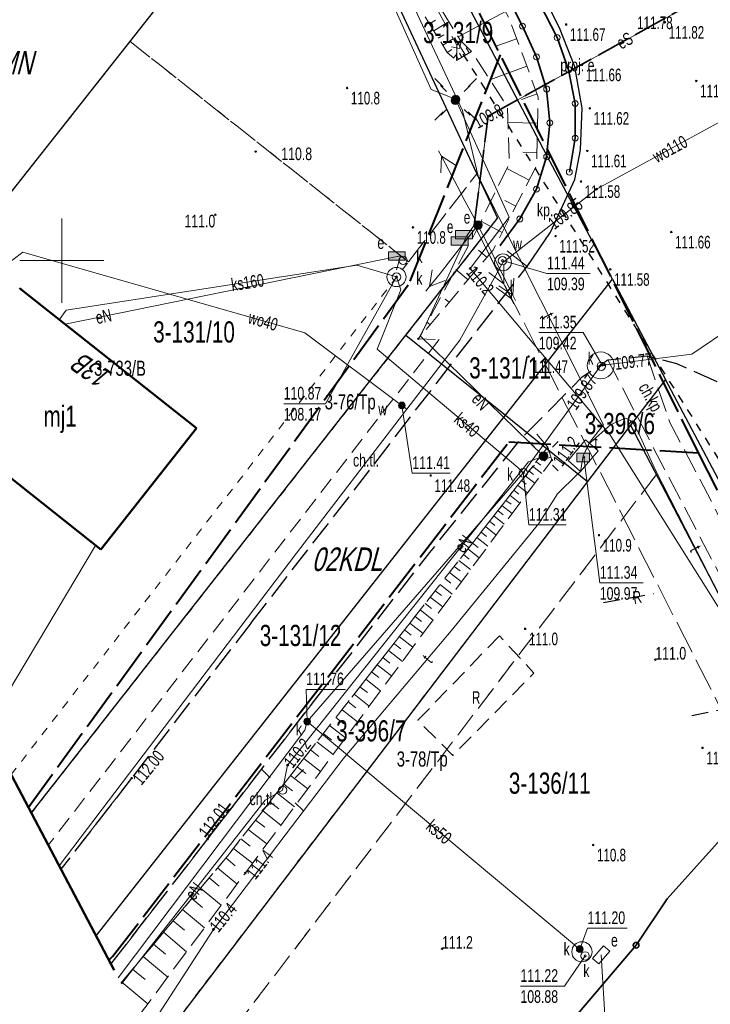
# Model space of a CAD drawing. Header units: metres. Extents: x 7531673 to 7533164, y 5721297 to 5724010.
# Tile 4 of 58: x 7532997 to 7533039, y 5721406 to 5721464. Entities that reach past the tile are written whole.
import ezdxf
from ezdxf.enums import TextEntityAlignment as Align

# ---------------------------------------------------------------- set-up
doc = ezdxf.new("R2010")
doc.units = ezdxf.units.M
for name, pattern in [('11', [3, 2.5, -0.5]), ('2_1', [0]), ('2_BUBZ02', [1.75, 1.25, -0.5]), ('2_BUBZ02G', [1.75, 1.25, -0.5]), ('2_KTCR02', [1.5, 1, -0.5]), ('2_KTJZ01', [2, 1.5, -0.5]), ('3_EGBB01', [0]), ('4_1', [0]), ('4_SUBP02_05', [0]), ('4_SUBP02_07', [0]), ('4_SUBP02_08', [0]), ('4_SUOP_P_01', [2.5, 2, -0.5]), ('4_SUOP_P_03', [2.5, 2, -0.5]), ('4_SUPE_01', [0]), ('4_SUPE_P_01', [2.5, 2, -0.5]), ('4_SUPK_01', [0]), ('4_SUPT_01', [0]), ('4_SUPW_01', [0]), ('GDE', [0]), ('GUK', [2, 1.5, -0.5]), ('GUZ', [1, 0.5, -0.5]), ('L_0_04', [1.5, 1, -0.5]), ('L_0_05', [1.75, 1.25, -0.5]), ('L_0_06', [2, 1.5, -0.5]), ('L_0_09', [2.5, 2, -0.5]), ('L_0_7E', [1, 0.5, -0.5])]:
    doc.linetypes.add(name, pattern=pattern)
doc.layers.get('0').update_dxf_attribs({"color": 252})
for name, color, linetype, lineweight in [('bariera', 252, 'L_0_A0', 35), ('BUBZ_L_1', 252, '2_BUBZ02', 18), ('chodnik', 252, 'L_0_06', 18), ('Dzialki', 80, 'GDE', 30), ('EADTD_T_0', 252, 'Continuous', 25), ('EGBB_E_T_0', 252, 'Continuous', 25), ('EGBB_L_0', 252, '3_EGBB01', 50), ('jezdnia', 252, 'L_0_06', 18), ('k', 252, 'Continuous', 18), ('kierunek_eN', 1, 'Continuous', 18), ('Kontury', 252, 'GUK', 18), ('kraweznik', 252, 'Continuous', 25), ('KTCR_E_T_1', 252, 'Continuous', 15), ('KTCR_L_1', 252, '2_KTCR02', 18), ('KTJZ_L_0', 252, '2_KTJZ01', 18), ('KTOK_L_4', 252, 'Continuous', 35), ('MPZP', 130, '11', 40), ('Numery_dzialek', 80, 'Continuous', 30), ('Numery_uzytkow', 252, 'Continuous', 9), ('ogrodzenie', 7, 'L_0_15', 35), ('opis', 7, 'Continuous', 18), ('przepust', 252, 'L_0_7E', 35), ('RTPW_T_0', 252, 'Continuous', 15), ('RTPW_T_1', 252, 'Continuous', 15), ('skarpa_nieumocniona', 252, 'L_0_05', 18), ('skarpa_umocniona', 252, 'Continuous', 18), ('SUBK_L_0', 24, '4_SUBP02_05', 18), ('SUBT_L_0', 30, '4_SUBP02_07', 18), ('SUBW_L_0', 150, '4_SUBP02_08', 18), ('SUPE_E_T_2', 240, 'Continuous', 15), ('SUPE_E_T_3', 240, 'Continuous', 15), ('SUPE_L_2', 240, '4_SUPE_01', 18), ('SUPE_L_3', 240, '4_SUPE_01', 18), ('SUPK_E_T_4', 24, 'Continuous', 15), ('SUPK_L_4', 24, '4_SUPK_01', 18), ('SUPO_E_T_2', 7, 'Continuous', 15), ('SUPO_L_2', 1, '4_SUOP_P_03', 35), ('SUPP_L_2', 240, '4_SUPE_P_01', 18), ('SUPT_E_T_0', 30, 'Continuous', 15), ('SUPT_L_0', 30, '4_SUPT_01', 18), ('SUPW_E_T_0', 150, 'Continuous', 15), ('SUPW_L_0', 150, '4_SUPW_01', 18), ('SUSM_T_0', 252, 'Continuous', 18), ('SUTE_T_0', 240, 'Continuous', 18), ('SUTK_T_0', 252, 'Continuous', 18), ('SUTT_T_0', 30, 'Continuous', 18), ('SUTW_T_0', 150, 'Continuous', 18), ('SUUE_E_T_2', 252, 'Continuous', 15), ('SUUE_T_3', 7, 'Continuous', 18), ('SUUK_E_T_3', 7, 'Continuous', 15), ('SUUK_E_T_5', 7, 'Continuous', 15), ('SUUK_E_T_9', 34, 'Continuous', 15), ('SUUK_T_2', 34, 'Continuous', 18), ('SUUK_T_4', 7, 'Continuous', 18), ('SUUK_T_7', 7, 'Continuous', 18), ('SUUW_E_T_3', 7, 'Continuous', 15), ('SUUW_E_T_5', 7, 'Continuous', 15), ('SUUW_T_7', 7, 'Continuous', 18), ('tablica_reklamowa', 7, 'L_0_04', 25), ('Uzytki', 252, 'GUZ', 18), ('wysokosci_naturalne', 7, 'Continuous', 18), ('wysokosci_sztuczne', 7, 'Continuous', 18)]:
    doc.layers.add(name, color=color, linetype=linetype, lineweight=lineweight)
doc.layers.add('przewód elektroenergetyczny niskiego napięcia (linia) - symbol', color=252, linetype='Continuous')
doc.layers.add('zakres', color=7, linetype='L_0_09', lineweight=50, true_color=0xff05ff)
doc.styles.get("Standard").update_dxf_attribs({"font": 'arial.ttf'})
doc.linetypes.add('L_0_15', pattern='A,0.375,0.75,0.75,0.75,0.75,0.75,[1,113 e2 pomiar.shx,S=0.05,R=0,X=0,Y=0],0.75,0.75,0.75,0.75,0.375', length=7.5)
doc.linetypes.add('L_0_A0', pattern='A,0.25,0.5,0.5,0.5,[4,113 e2 pomiar.shx,S=0.05,R=0,X=0,Y=0],0.5,0.5,0.5,0.25', length=3.5)

# ---------------------------------------------------------------- blocks, each defined once
blk = doc.blocks.new('2_RTPW01')
at = {"linetype": 'Continuous'}
blk.add_circle((0, 0), 0.045, dxfattribs=at)
blk = doc.blocks.new('2_RTPW02')
at = {"linetype": 'Continuous'}
blk.add_circle((0, 0), 0.045, dxfattribs=at)
blk = doc.blocks.new('4_SUSM01')
at = {"linetype": 'Continuous'}
for p, q in [((-0.742, 0.742), (-1.237, 1.237)), ((0.742, 0.742), (1.237, 1.237)), ((-0.742, -0.742), (-1.237, -1.237)), ((0.742, -0.742), (1.237, -1.237))]:
    blk.add_line(p, q, dxfattribs=at)
blk.add_circle((0, 0), 0.245, dxfattribs=at)
blk = doc.blocks.new('4_SUPS01_03')
at = {"linetype": 'Continuous'}
blk.add_circle((0, 0), 0.0625, dxfattribs=at)
blk = doc.blocks.new('4_SUPS01_05')
at = {"linetype": 'Continuous'}
blk.add_circle((0, 0), 0.0625, dxfattribs=at)
blk = doc.blocks.new('4_SUPS01_07')
at = {"linetype": 'Continuous'}
blk.add_circle((0, 0), 0.0625, dxfattribs=at)
blk = doc.blocks.new('4_SUPS01_08')
at = {"linetype": 'Continuous'}
blk.add_circle((0, 0), 0.0625, dxfattribs=at)
blk = doc.blocks.new('4_SUUS18_01')
at = {"linetype": 'Continuous'}
for p, q in [((0.5, 0.25), (-0.5, 0.25)), ((-0.5, 0.25), (-0.5, -0.25)), ((0.5, -0.25), (0.5, 0.25)), ((-0.5, -0.25), (0.5, -0.25))]:
    blk.add_line(p, q, dxfattribs=at)
blk = doc.blocks.new('4_SUUS22_01')
at = {"linetype": 'Continuous'}
blk.add_circle((0, 0), 0.25, dxfattribs=at)
blk = doc.blocks.new('4_SUUS15_05')
at = {"linetype": 'Continuous'}
blk.add_circle((0, 0), 0.25, dxfattribs=at)
blk = doc.blocks.new('4_SUUS25')
at = {"linetype": 'Continuous'}
for radius in [0.2, 0.175, 0.15, 0.125, 0.1, 0.075, 0.05, 0.025, 0.00715]:
    blk.add_circle((0, 0), radius, dxfattribs=at)
blk = doc.blocks.new('L_0_A0_1')
at = {"color": 0, "linetype": 'Continuous', "lineweight": 13}
blk.add_circle((0, 0), 0.35, dxfattribs=at)
blk = doc.blocks.new('PE04')
at = {"color": 0, "linetype": 'Continuous', "lineweight": 13}
for p, q in [((0.65, 0), (0, 0)), ((0.65, 0), (1.65, 0)), ((1.65, 0), (2.65, 0)), ((2.65, 0), (3.65, 0)), ((3.65, 0), (4.65, 0)), ((4.65, 0), (3.784, 0.5)), ((4.65, 0), (3.784, -0.5)), ((4.65, 0), (5, 0))]:
    blk.add_line(p, q, dxfattribs=at)
blk = doc.blocks.new('PNN')
at = {"layer": 'przewód elektroenergetyczny niskiego napięcia (linia) - symbol', "color": 1, "linetype": 'Continuous', "lineweight": 18}
blk.add_blockref('PE04', (0, 0), dxfattribs=at)
blk = doc.blocks.new('L_0_7E_2')
at = {"color": 0, "linetype": 'Continuous', "lineweight": 13, "flags": 128}
for points in [[(0, 0), (-0.7, 0.7)], [(0, 0), (-0.7, -0.7)]]:
    blk.add_lwpolyline(points, dxfattribs=at)
blk = doc.blocks.new('SUSM01')
at = {"linetype": 'Continuous', "lineweight": 18, "true_color": 0xffffff}
blk.add_hatch(color=7, dxfattribs=at).paths.add_polyline_path([(0, -0.5, 1), (0, 0.5, 1)])
at = {"color": 0, "linetype": 'Continuous', "lineweight": 18, "flags": 128}
for points in [[(-1.06, 1.06), (-1.76, 1.76)], [(1.76, 1.76), (1.06, 1.06)], [(-1.74, -1.74), (-1.06, -1.06)], [(1.06, -1.06), (1.76, -1.76)]]:
    blk.add_lwpolyline(points, dxfattribs=at)
at = {"color": 0, "linetype": 'Continuous', "lineweight": 18}
blk.add_circle((0, 0), 0.5, dxfattribs=at)
blk = doc.blocks.new('SUUS18_01')
at = {"linetype": 'Continuous', "lineweight": 18, "true_color": 0xffffff}
blk.add_hatch(color=7, dxfattribs=at).paths.add_polyline_path([(1, 0.5), (1, -0.5), (-1, -0.5), (-1, 0.5)])
at = {"color": 0, "linetype": 'Continuous', "lineweight": 18, "flags": 128}
blk.add_lwpolyline([(1, 0.5), (1, -0.5), (-1, -0.5), (-1, 0.5)], close=True, dxfattribs=at)
blk = doc.blocks.new('SUSM04_01')
at = {"linetype": 'Continuous', "lineweight": 18, "true_color": 0xffffff}
blk.add_hatch(color=7, dxfattribs=at).paths.add_polyline_path([(0, -0.5, 1), (0, 0.5, 1)])
at = {"color": 0, "linetype": 'Continuous', "lineweight": 18}
blk.add_circle((0, 0), 0.5, dxfattribs=at)
blk = doc.blocks.new('SUUS22_01')
at = {"color": 0, "linetype": 'Continuous', "lineweight": 13}
blk.add_circle((0, 0), 0.5, dxfattribs=at)
blk = doc.blocks.new('SUUS22_1B')
at = {"linetype": 'Continuous', "lineweight": 18, "true_color": 0xffffff}
blk.add_hatch(color=7, dxfattribs=at).paths.add_polyline_path([(0.75, 0.5), (0.75, -0.5), (-0.75, -0.5), (-0.75, 0.5)])
at = {"color": 0, "linetype": 'Continuous', "lineweight": 18, "flags": 128}
blk.add_lwpolyline([(0.75, 0.5), (0.75, -0.5), (-0.75, -0.5), (-0.75, 0.5)], close=True, dxfattribs=at)
blk = doc.blocks.new('RTPW01')
at = {"linetype": 'Continuous', "lineweight": 13}
blk.add_hatch(color=0, dxfattribs=at).paths.add_polyline_path([(0, -0.09, 1), (0, 0.09, 1)])
at = {"color": 0, "linetype": 'Continuous', "lineweight": 13}
blk.add_circle((0, 0), 0.0906, dxfattribs=at)
blk = doc.blocks.new('RTPW02')
at = {"linetype": 'Continuous', "lineweight": 13}
blk.add_hatch(color=0, dxfattribs=at).paths.add_polyline_path([(0, -0.09, 1), (0, 0.09, 1)])
at = {"color": 0, "linetype": 'Continuous', "lineweight": 13}
blk.add_circle((0, 0), 0.0906, dxfattribs=at)

msp = doc.modelspace()

# ---------------------------------------------------------------- linework, layer by layer
at = {"layer": 'bariera', "color": 252, "lineweight": 35, "flags": 128}
for points in [[(7533011.96, 5721496.5), (7533012.98, 5721494.76), (7533016.3, 5721487.48), (7533020.55, 5721478.41), (7533024.72, 5721469.33), (7533027.42, 5721463.95), (7533028.26, 5721462.12), (7533028.86, 5721460.21), (7533029.05, 5721458.2), (7533028.86, 5721456.18), (7533028.25, 5721454.25), (7533027.26, 5721452.48), (7533026.1, 5721450.9)], [(7533030.21, 5721455.27), (7533030.56, 5721457.29), (7533030.56, 5721459.35), (7533030.17, 5721461.36), (7533029.48, 5721463.27), (7533026.69, 5721468.73), (7533024.11, 5721474.28), (7533020.68, 5721481.72), (7533017.28, 5721489.14), (7533013.87, 5721496.56)]]:
    msp.add_lwpolyline(points, dxfattribs=at)
at = {"layer": 'BUBZ_L_1', "linetype": '2_BUBZ02G'}
for p, q in [((7533009.85, 5721414.58), (7533028.92, 5721438.91)), ((7533028.92, 5721438.91), (7533029.17, 5721438.14)), ((7533003.515, 5721407.029), (7533009.85, 5721414.58))]:
    msp.add_line(p, q, dxfattribs=at)
at = {"layer": 'BUBZ_L_1', "linetype": '2_1'}
for p, q in [((7533028.881, 5721438.861), (7533028.908, 5721438.84)), ((7533028.453, 5721438.315), (7533028.77, 5721438.066)), ((7533028.667, 5721438.588), (7533028.839, 5721438.453)), ((7533029.115, 5721438.31), (7533028.795, 5721438.206)), ((7533029.008, 5721438.64), (7533028.864, 5721438.593)), ((7533028.024, 5721437.767), (7533028.573, 5721437.337)), ((7533028.239, 5721438.042), (7533028.512, 5721437.828)), ((7533027.586, 5721437.207), (7533028.149, 5721436.766)), ((7533027.806, 5721437.489), (7533028.084, 5721437.271)), ((7533027.135, 5721436.633), (7533027.713, 5721436.18)), ((7533027.362, 5721436.922), (7533027.647, 5721436.698)), ((7533026.673, 5721436.044), (7533027.267, 5721435.578)), ((7533026.906, 5721436.34), (7533027.199, 5721436.111)), ((7533026.199, 5721435.439), (7533026.808, 5721434.961)), ((7533026.438, 5721435.743), (7533026.738, 5721435.507)), ((7533025.712, 5721434.818), (7533026.337, 5721434.328)), ((7533025.957, 5721435.13), (7533026.266, 5721434.888)), ((7533025.213, 5721434.18), (7533025.854, 5721433.678)), ((7533025.464, 5721434.501), (7533025.781, 5721434.253)), ((7533024.958, 5721433.856), (7533025.283, 5721433.601)), ((7533024.439, 5721433.193), (7533024.773, 5721432.932)), ((7533024.7, 5721433.527), (7533025.359, 5721433.011)), ((7533023.906, 5721432.513), (7533024.248, 5721432.245)), ((7533024.174, 5721432.856), (7533024.85, 5721432.326)), ((7533023.36, 5721431.816), (7533023.711, 5721431.541)), ((7533023.635, 5721432.167), (7533024.328, 5721431.624)), ((7533023.081, 5721431.46), (7533023.792, 5721430.903)), ((7533022.512, 5721430.735), (7533023.242, 5721430.163)), ((7533022.798, 5721431.1), (7533023.159, 5721430.818)), ((7533022.223, 5721430.365), (7533022.592, 5721430.075)), ((7533021.632, 5721429.611), (7533022.011, 5721429.314)), ((7533021.929, 5721429.991), (7533022.678, 5721429.403)), ((7533021.33, 5721429.227), (7533022.099, 5721428.624)), ((7533020.716, 5721428.443), (7533021.505, 5721427.824)), ((7533021.025, 5721428.837), (7533021.414, 5721428.532)), ((7533020.403, 5721428.043), (7533020.802, 5721427.73)), ((7533019.764, 5721427.228), (7533020.174, 5721426.907)), ((7533020.085, 5721427.638), (7533020.895, 5721427.004)), ((7533019.438, 5721426.813), (7533020.269, 5721426.162)), ((7533018.774, 5721425.966), (7533019.627, 5721425.297)), ((7533019.108, 5721426.392), (7533019.529, 5721426.062)), ((7533018.436, 5721425.534), (7533018.868, 5721425.195)), ((7533018.093, 5721425.096), (7533018.968, 5721424.41)), ((7533017.393, 5721424.204), (7533018.291, 5721423.5)), ((7533017.745, 5721424.653), (7533018.188, 5721424.305)), ((7533017.037, 5721423.749), (7533017.492, 5721423.392)), ((7533016.676, 5721423.288), (7533017.597, 5721422.566)), ((7533016.31, 5721422.821), (7533016.776, 5721422.455)), ((7533015.563, 5721421.869), (7533016.043, 5721421.494)), ((7533015.939, 5721422.348), (7533016.885, 5721421.607)), ((7533015.183, 5721421.384), (7533016.154, 5721420.623)), ((7533014.798, 5721420.892), (7533015.289, 5721420.507)), ((7533014.407, 5721420.394), (7533015.403, 5721419.614)), ((7533014.012, 5721419.89), (7533014.516, 5721419.494)), ((7533013.611, 5721419.379), (7533014.633, 5721418.577)), ((7533012.794, 5721418.336), (7533013.843, 5721417.514)), ((7533013.205, 5721418.861), (7533013.723, 5721418.455)), ((7533012.378, 5721417.805), (7533012.909, 5721417.388)), ((7533011.956, 5721417.267), (7533013.032, 5721416.423)), ((7533011.528, 5721416.721), (7533012.074, 5721416.294)), ((7533011.095, 5721416.169), (7533012.2, 5721415.303)), ((7533010.657, 5721415.609), (7533011.216, 5721415.171)), ((7533010.212, 5721415.042), (7533011.346, 5721414.154)), ((7533009.756, 5721414.468), (7533010.318, 5721413.997)), ((7533009.271, 5721413.89), (7533010.428, 5721412.92)), ((7533008.772, 5721413.295), (7533009.367, 5721412.796)), ((7533008.258, 5721412.682), (7533009.483, 5721411.655)), ((7533007.729, 5721412.052), (7533008.36, 5721411.523)), ((7533007.184, 5721411.403), (7533008.483, 5721410.313)), ((7533006.624, 5721410.734), (7533007.292, 5721410.174)), ((7533006.047, 5721410.047), (7533007.422, 5721408.892)), ((7533005.452, 5721409.339), (7533006.161, 5721408.744)), ((7533004.841, 5721408.61), (7533006.299, 5721407.387)), ((7533004.211, 5721407.859), (7533004.962, 5721407.23)), ((7533003.563, 5721407.087), (7533005.108, 5721405.791))]:
    msp.add_line(p, q, dxfattribs=at)
at = {"layer": 'BUBZ_L_1', "linetype": '2_BUBZ02'}
for p, q in [((7533010.92, 5721413.58), (7533029.17, 5721438.14)), ((7533004.557, 5721405.053), (7533010.92, 5721413.58))]:
    msp.add_line(p, q, dxfattribs=at)
at = {"layer": 'chodnik', "color": 252, "lineweight": 18, "flags": 128}
for points in [[(7533027.69, 5721449.65), (7533026.1, 5721450.9), (7533027.26, 5721452.48), (7533028.25, 5721454.25), (7533028.86, 5721456.18), (7533029.05, 5721458.2), (7533028.86, 5721460.21), (7533028.26, 5721462.12), (7533027.42, 5721463.95), (7533024.72, 5721469.33), (7533020.55, 5721478.41), (7533016.3, 5721487.48), (7533012.98, 5721494.76), (7533011.96, 5721496.5)], [(7533048.55, 5721411.38), (7533049.37, 5721411.78), (7533034.8, 5721439.67), (7533032.51, 5721444.1)], [(7533034.84, 5721444.33), (7533036.18, 5721440.42), (7533050.77, 5721412.52), (7533054.3, 5721414.49), (7533054.78, 5721415.89)]]:
    msp.add_lwpolyline(points, dxfattribs=at)
at = {"layer": 'Dzialki'}
for p, q in [((7533028.87, 5721456.26), (7533016.84, 5721479.19)), ((7532986.003, 5721440.214), (7533014.72, 5721476.52)), ((7533014.72, 5721476.52), (7533025.94, 5721452.52)), ((7533032.77, 5721448.9), (7533028.87, 5721456.26)), ((7533020.48, 5721445.56), (7533025.94, 5721452.52)), ((7533026.41, 5721440.81), (7533032.77, 5721448.9)), ((7533032.77, 5721448.9), (7533035.93, 5721442.93)), ((7532998.179, 5721417.14), (7533020.48, 5721445.56)), ((7533020.48, 5721445.56), (7533026.41, 5721440.81)), ((7533035.93, 5721442.93), (7533033.86, 5721440.21)), ((7533054.81, 5721407.34), (7533035.93, 5721442.93)), ((7533002.037, 5721409.829), (7533026.41, 5721440.81)), ((7533026.41, 5721440.81), (7533031.3, 5721436.87)), ((7533033.86, 5721440.21), (7533031.3, 5721436.87)), ((7533033.86, 5721440.21), (7533052.5, 5721404.47)), ((7533031.3, 5721436.87), (7533005.569, 5721403.136))]:
    msp.add_line(p, q, dxfattribs=at)
at = {"layer": 'EGBB_L_0', "linetype": '3_EGBB01'}
for p, q in [((7533008.01, 5721440.03), (7532997.47, 5721448.36)), ((7532991.78, 5721441.17), (7533002.31, 5721432.81)), ((7533002.31, 5721432.81), (7533008.01, 5721440.03))]:
    msp.add_line(p, q, dxfattribs=at)
at = {"layer": 'jezdnia', "color": 251, "lineweight": 30}
msp.add_line((7533011.26, 5721428.45), (7533004.15, 5721419.22), dxfattribs=at)
at = {"layer": 'jezdnia', "color": 251, "lineweight": 30, "flags": 128}
for points in [[(7533011.26, 5721428.45), (7533018.22, 5721437.4), (7533023.76, 5721444.61), (7533027.69, 5721449.65)], [(7533015.12, 5721423.94), (7533021.9, 5721432.64), (7533027.39, 5721439.46), (7533030.98, 5721443.09), (7533032.51, 5721444.1), (7533034.84, 5721444.33), (7533036.59, 5721443.89), (7533039.25, 5721442.7), (7533041.92, 5721440.74)]]:
    msp.add_lwpolyline(points, dxfattribs=at)
at = {"layer": 'k', "linetype": 'Continuous', "lineweight": 18, "flags": 128}
for points in [[(7533000, 5721447.5), (7533000, 5721452.5)], [(7532997.5, 5721450), (7533002.5, 5721450)]]:
    msp.add_lwpolyline(points, dxfattribs=at)
at = {"layer": 'Kontury'}
for p, q in [((7533024.7, 5721455.17), (7533020.38, 5721464.43)), ((7532986.004, 5721440.213), (7533004.06, 5721463.04)), ((7533004.06, 5721463.04), (7533020.63, 5721449.93)), ((7533020.63, 5721449.93), (7533024.7, 5721455.17)), ((7533035.39, 5721437.28), (7533007.114, 5721400.209)), ((7533043.94, 5721420.88), (7533035.39, 5721437.28))]:
    msp.add_line(p, q, dxfattribs=at)
at = {"layer": 'kraweznik', "color": 251, "linetype": 'Continuous', "lineweight": 30, "flags": 128}
msp.add_lwpolyline([(7533027.69, 5721449.65), (7533029.09, 5721451.69), (7533030.53, 5721454.83), (7533030.87, 5721456.6), (7533030.98, 5721459.07), (7533030.54, 5721461.54), (7533029.62, 5721463.86), (7533026.81, 5721469.43), (7533023.67, 5721476.27), (7533018.44, 5721487.65), (7533014.24, 5721496.75)], dxfattribs=at)
at = {"layer": 'KTCR_L_1', "linetype": '2_KTCR02'}
for p, q in [((7533022.46, 5721445.31), (7532999.19, 5721415.224)), ((7533021.22, 5721445.36), (7533022.46, 5721445.31)), ((7533028.92, 5721438.91), (7533027.979, 5721440.045)), ((7533009.85, 5721414.58), (7533028.92, 5721438.91)), ((7533008.68, 5721415.6), (7533015.12, 5721423.94)), ((7533004.15, 5721419.22), (7532999.94, 5721413.803)), ((7533002.922, 5721408.151), (7533008.68, 5721415.6)), ((7533003.515, 5721407.029), (7533009.85, 5721414.58))]:
    msp.add_line(p, q, dxfattribs=at)
at = {"layer": 'KTJZ_L_0', "color": 251, "linetype": '2_KTJZ01', "lineweight": 30}
for p, q in [((7533008.68, 5721415.6), (7533015.12, 5721423.94)), ((7533004.15, 5721419.22), (7532999.94, 5721413.803)), ((7533002.922, 5721408.151), (7533008.68, 5721415.6))]:
    msp.add_line(p, q, dxfattribs=at)
at = {"layer": 'KTOK_L_4'}
for p, q in [((7533034.187, 5721409.277), (7533036.04, 5721412.04)), ((7533029.36, 5721403.61), (7533034.187, 5721409.277))]:
    msp.add_line(p, q, dxfattribs=at)
msp.add_circle((7533034.187, 5721409.277), 0.17, dxfattribs=at)
at = {"layer": 'MPZP'}
for points in [[(7532900.376, 5721602.483), (7532937.983, 5721583.215), (7532974.126, 5721566.727), (7532981.433, 5721546.859), (7532984.823, 5721540), (7532994.98, 5721519.53), (7533008.785, 5721496.951), (7533037.886, 5721438.575)], [(7533026.091, 5721462.235), (7533020.62, 5721448.549), (7532998.007, 5721417.466)], [(7533002.802, 5721408.38), (7533003.006, 5721408.6), (7533026.611, 5721439.22), (7533037.886, 5721438.575), (7533058.55, 5721397.779), (7533102.741, 5721317.23)]]:
    msp.add_lwpolyline(points, dxfattribs=at)
at = {"layer": 'ogrodzenie', "color": 252, "lineweight": 35, "flags": 128}
msp.add_lwpolyline([(7533036.04, 5721412.04), (7533043.79, 5721420.67), (7533048.55, 5721411.38)], dxfattribs=at)
at = {"layer": 'przepust', "color": 24, "lineweight": 30, "flags": 128}
msp.add_lwpolyline([(7533039.65, 5721437.34), (7533023.68, 5721462.62)], dxfattribs=at)
at = {"layer": 'skarpa_nieumocniona', "color": 252, "lineweight": 18, "flags": 128}
for points in [[(7533024.35, 5721468.68), (7533026.64, 5721464.38), (7533028.36, 5721459.72), (7533028.26, 5721455.64), (7533025.66, 5721450.61), (7533021.22, 5721445.36), (7533024.29, 5721451.03), (7533026.64, 5721455.77), (7533026.53, 5721459.12), (7533024.38, 5721462.45), (7533023.73, 5721463.09), (7533020.73, 5721467.97), (7533020.17, 5721468.95)], [(7533020.73, 5721467.97), (7533023.51, 5721462.81), (7533023.5, 5721461.9), (7533022.94, 5721462.38), (7533020.21, 5721466.82)]]:
    msp.add_lwpolyline(points, close=True, dxfattribs=at)
at = {"layer": 'skarpa_nieumocniona', "color": 252, "linetype": 'Continuous', "lineweight": 18, "flags": 128}
for points in [[(7533026.406, 5721464.818), (7533023.59, 5721463.318)], [(7533021.886, 5721464.094), (7533022.236, 5721464.31)], [(7533022.148, 5721463.668), (7533022.824, 5721464.084)], [(7533022.41, 5721463.242), (7533022.735, 5721463.443)], [(7533022.672, 5721462.817), (7533023.299, 5721463.202)], [(7533027.074, 5721463.204), (7533025.79, 5721462.73)], [(7533022.933, 5721462.391), (7533023.221, 5721462.568)], [(7533023.31, 5721462.063), (7533023.504, 5721462.289)], [(7533027.68, 5721461.563), (7533025.478, 5721460.75)], [(7533028.286, 5721459.921), (7533027.368, 5721459.582)], [(7533028.322, 5721458.185), (7533026.559, 5721458.228)], [(7533028.279, 5721456.435), (7533027.448, 5721456.455)], [(7533027.822, 5721454.792), (7533026.495, 5721455.478)], [(7533027.018, 5721453.237), (7533026.368, 5721453.573)], [(7533026.214, 5721451.683), (7533024.94, 5721452.341)], [(7533025.31, 5721450.196), (7533024.805, 5721450.623)], [(7533024.18, 5721448.86), (7533023.449, 5721449.477)], [(7533023.05, 5721447.523), (7533022.824, 5721447.714)], [(7533021.92, 5721446.187), (7533021.747, 5721446.333)]]:
    msp.add_lwpolyline(points, dxfattribs=at)
at = {"layer": 'skarpa_umocniona', "color": 252, "linetype": 'Continuous', "lineweight": 18, "flags": 128}
msp.add_lwpolyline([(7533023.5, 5721461.9), (7533024.38, 5721462.45), (7533023.73, 5721463.09), (7533023.51, 5721462.81)], close=True, dxfattribs=at)
for points in [[(7533024.03, 5721462.231), (7533023.598, 5721462.922)], [(7533023.818, 5721462.099), (7533023.663, 5721462.347)], [(7533024.242, 5721462.364), (7533024.062, 5721462.653)], [(7533023.606, 5721461.966), (7533023.503, 5721462.132)]]:
    msp.add_lwpolyline(points, dxfattribs=at)
at = {"layer": 'SUBK_L_0', "linetype": '4_SUBP02_05'}
for centre, radius in [((7533019.92, 5721449.03), 0.57), ((7533032.08, 5721443.77), 0.8), ((7533030.96, 5721408.89), 0.6)]:
    msp.add_circle(centre, radius, dxfattribs=at)
at = {"layer": 'SUBT_L_0', "linetype": '4_SUBP02_07'}
for p, q in [((7533031.18, 5721439.35), (7533030.14, 5721438.12)), ((7533031.92, 5721438.69), (7533031.18, 5721439.35)), ((7533030.87, 5721437.45), (7533031.92, 5721438.69)), ((7533030.14, 5721438.12), (7533030.87, 5721437.45))]:
    msp.add_line(p, q, dxfattribs=at)
at = {"layer": 'SUBW_L_0', "linetype": '4_SUBP02_08'}
msp.add_circle((7533026.26, 5721449.9), 0.5, dxfattribs=at)
at = {"layer": 'SUPE_L_2', "linetype": '4_SUPE_01'}
for p, q in [((7533048.16, 5721471.19), (7533025.38, 5721458.6)), ((7533025.38, 5721458.6), (7533024.81, 5721454.09)), ((7533024.81, 5721454.09), (7533024.55, 5721452.11)), ((7533024.663, 5721451.887), (7533026.915, 5721447.423)), ((7533026.303, 5721449.746), (7533026.307, 5721448.628)), ((7533025.41, 5721449.296), (7533026.307, 5721448.628)), ((7533026.753, 5721448.853), (7533026.757, 5721447.735)), ((7533025.86, 5721448.403), (7533026.757, 5721447.735))]:
    msp.add_line(p, q, dxfattribs=at)
at = {"layer": 'SUPE_L_3', "linetype": '4_SUPE_01'}
for p, q in [((7533006.14, 5721495.52), (7533021.99, 5721460.19)), ((7533021.99, 5721460.19), (7533023.44, 5721459.6)), ((7533023.44, 5721459.6), (7533026.63, 5721452.58)), ((7533026.63, 5721452.58), (7533024.31, 5721449.53)), ((7533024.1, 5721451.47), (7533024.55, 5721452.11)), ((7533021.35, 5721445.51), (7533024.1, 5721451.47)), ((7533000.19, 5721446.22), (7533020.16, 5721450.28)), ((7533020.16, 5721450.28), (7533019.91, 5721449.46)), ((7533024.31, 5721449.53), (7533032.63, 5721439.65)), ((7533028.67, 5721438.37), (7533021.35, 5721445.51)), ((7533032.63, 5721439.65), (7533044.11, 5721421.37)), ((7533027.78, 5721438.03), (7533028.67, 5721438.37)), ((7533013.44, 5721419.99), (7533027.78, 5721438.03)), ((7533002, 5721433.05), (7532995.508, 5721422.201)), ((7533013.14, 5721418.5), (7533013.44, 5721419.99)), ((7533012.11, 5721417.91), (7533013.14, 5721418.5)), ((7533003.541, 5721406.978), (7533012.11, 5721417.91)), ((7533032.59, 5721400.65), (7533032.1, 5721408.71))]:
    msp.add_line(p, q, dxfattribs=at)
at = {"layer": 'SUPK_L_4', "linetype": '4_SUPK_01'}
for p, q in [((7533052.02, 5721454.27), (7533037.5, 5721444.44)), ((7533000.26, 5721447.05), (7533017.56, 5721449.73)), ((7533017.56, 5721449.73), (7533019.92, 5721449.03)), ((7533019.92, 5721449.03), (7533020.17, 5721448.26)), ((7533020.17, 5721448.26), (7533018.77, 5721444.74)), ((7532999.84, 5721446.48), (7533000.26, 5721447.05)), ((7533018.77, 5721444.74), (7533027.15, 5721437.7)), ((7533037.5, 5721444.44), (7533032.08, 5721443.77)), ((7533032.08, 5721443.77), (7533027.468, 5721437.38)), ((7533027.15, 5721437.7), (7533027.468, 5721437.38)), ((7533027.468, 5721437.38), (7533014.6, 5721422.58)), ((7533014.6, 5721422.58), (7533014.47, 5721422.07)), ((7533030.52, 5721409.31), (7533014.6, 5721422.58)), ((7533014.47, 5721422.07), (7533003.353, 5721407.335)), ((7533030.96, 5721408.89), (7533030.52, 5721409.31))]:
    msp.add_line(p, q, dxfattribs=at)
at = {"layer": 'SUPK_L_4', "linetype": '4_1'}
for p, q in [((7533052.02, 5721454.27), (7533037.5, 5721444.44)), ((7533000.26, 5721447.05), (7533017.56, 5721449.73)), ((7533017.56, 5721449.73), (7533019.92, 5721449.03)), ((7533019.92, 5721449.03), (7533020.17, 5721448.26)), ((7533020.17, 5721448.26), (7533018.77, 5721444.74)), ((7532999.84, 5721446.48), (7533000.26, 5721447.05)), ((7533018.77, 5721444.74), (7533027.15, 5721437.7)), ((7533037.5, 5721444.44), (7533032.08, 5721443.77)), ((7533032.08, 5721443.77), (7533027.468, 5721437.38)), ((7533027.15, 5721437.7), (7533027.468, 5721437.38)), ((7533027.468, 5721437.38), (7533014.6, 5721422.58)), ((7533014.6, 5721422.58), (7533014.47, 5721422.07)), ((7533030.52, 5721409.31), (7533014.6, 5721422.58)), ((7533014.47, 5721422.07), (7533003.353, 5721407.335)), ((7533030.96, 5721408.89), (7533030.52, 5721409.31))]:
    msp.add_line(p, q, dxfattribs=at)
at = {"layer": 'SUPO_L_2', "linetype": '4_SUOP_P_03'}
for p, q in [((7533025.38, 5721458.6), (7533048.16, 5721471.19)), ((7533024.55, 5721452.11), (7533025.38, 5721458.6))]:
    msp.add_line(p, q, dxfattribs=at)
at = {"layer": 'SUPO_L_2', "linetype": '4_SUOP_P_01'}
for p, q in [((7533025.38, 5721458.6), (7533048.16, 5721471.19)), ((7533024.55, 5721452.11), (7533025.38, 5721458.6))]:
    msp.add_line(p, q, dxfattribs=at)
at = {"layer": 'SUPP_L_2', "linetype": '4_SUPE_P_01'}
msp.add_line((7533045.47, 5721411.12), (7533024.55, 5721452.11), dxfattribs=at)
msp.add_line((7533045.47, 5721411.12), (7533024.55, 5721452.11), dxfattribs=at)
at = {"layer": 'SUPT_L_0', "linetype": '4_SUPT_01'}
for p, q in [((7533020.47, 5721466.15), (7533023.84, 5721458.93)), ((7533023.84, 5721458.93), (7533024.78, 5721455.03)), ((7533024.78, 5721455.03), (7533030.96, 5721442.8)), ((7533030.96, 5721442.8), (7533032.24, 5721440.24)), ((7533032.68, 5721440.26), (7533033.55, 5721440.63)), ((7533033.55, 5721440.63), (7533033.95, 5721440.44)), ((7533032.24, 5721440.24), (7533031.39, 5721439.17)), ((7533031.6, 5721439.3), (7533032.68, 5721440.26)), ((7533033.95, 5721440.44), (7533034.33, 5721439.75)), ((7533034.33, 5721439.75), (7533035.3, 5721437.61)), ((7533031.39, 5721439.17), (7533031.03, 5721438.4)), ((7533031.03, 5721438.4), (7533031.41, 5721439.15)), ((7533031.41, 5721439.15), (7533031.6, 5721439.3)), ((7533030.87, 5721437.45), (7533031.03, 5721438.4)), ((7533029.51, 5721436.13), (7533030.67, 5721437.28)), ((7533030.67, 5721437.28), (7533030.87, 5721437.45)), ((7533035.3, 5721437.61), (7533038.98, 5721430.44)), ((7533028.4, 5721434.37), (7533029.51, 5721436.13)), ((7533023.17, 5721427.99), (7533028.4, 5721434.37)), ((7533016.74, 5721420.37), (7533023.17, 5721427.99)), ((7533009.02, 5721410.22), (7533016.74, 5721420.37)), ((7533005.058, 5721404.103), (7533009.02, 5721410.22))]:
    msp.add_line(p, q, dxfattribs=at)
at = {"layer": 'SUPW_L_0', "linetype": '4_SUPW_01'}
for p, q in [((7533031.82, 5721454.25), (7533045, 5721461.43)), ((7533026.26, 5721449.9), (7533031.82, 5721454.25)), ((7532996.53, 5721449.63), (7532997.68, 5721450.5)), ((7532997.68, 5721450.5), (7533014.47, 5721445.7)), ((7533023.69, 5721445.28), (7533026.26, 5721449.9)), ((7533014.47, 5721445.7), (7533020.24, 5721441.39)), ((7533020.53, 5721441.17), (7533023.69, 5721445.28)), ((7533013.96, 5721432.61), (7533020.53, 5721441.17)), ((7533020.24, 5721441.39), (7533020.53, 5721441.17)), ((7532999.838, 5721413.996), (7533013.96, 5721432.61))]:
    msp.add_line(p, q, dxfattribs=at)
at = {"layer": 'SUPW_L_0', "linetype": '4_1'}
for p, q in [((7533031.82, 5721454.25), (7533045, 5721461.43)), ((7533026.26, 5721449.9), (7533031.82, 5721454.25)), ((7532996.53, 5721449.63), (7532997.68, 5721450.5)), ((7532997.68, 5721450.5), (7533014.47, 5721445.7)), ((7533023.69, 5721445.28), (7533026.26, 5721449.9)), ((7533014.47, 5721445.7), (7533020.24, 5721441.39)), ((7533020.53, 5721441.17), (7533023.69, 5721445.28)), ((7533013.96, 5721432.61), (7533020.53, 5721441.17)), ((7533020.24, 5721441.39), (7533020.53, 5721441.17)), ((7532999.838, 5721413.996), (7533013.96, 5721432.61))]:
    msp.add_line(p, q, dxfattribs=at)
at = {"layer": 'SUTK_T_0', "linetype": 'Continuous'}
for p, q in [((7533019.92, 5721449.03), (7533015.7, 5721441.49)), ((7533028.397, 5721445.72), (7533031.03, 5721445.72)), ((7533032.17, 5721443.78), (7533031.03, 5721445.72)), ((7533013.203, 5721441.49), (7533015.7, 5721441.49)), ((7533027.468, 5721437.38), (7533027.8, 5721434.28)), ((7533027.8, 5721434.28), (7533030.026, 5721434.28)), ((7533014.6, 5721422.58), (7533014.54, 5721424.5)), ((7533014.54, 5721424.5), (7533016.874, 5721424.5)), ((7533030.83, 5721409.05), (7533031.29, 5721410.29)), ((7533031.29, 5721410.29), (7533033.651, 5721410.29)), ((7533031.15, 5721408.64), (7533029.93, 5721406.85)), ((7533027.297, 5721406.85), (7533029.93, 5721406.85))]:
    msp.add_line(p, q, dxfattribs=at)
at = {"layer": 'SUTT_T_0', "linetype": 'Continuous'}
for p, q in [((7533031.07, 5721438.31), (7533032.02, 5721430.83)), ((7533032.02, 5721430.83), (7533034.599, 5721430.83))]:
    msp.add_line(p, q, dxfattribs=at)
at = {"layer": 'SUTW_T_0', "linetype": 'Continuous'}
for p, q in [((7533026.23, 5721450), (7533028.879, 5721449.241)), ((7533028.879, 5721449.241), (7533031.458, 5721449.241)), ((7533020.24, 5721441.39), (7533020.86, 5721437.36)), ((7533020.86, 5721437.36), (7533023.113, 5721437.36))]:
    msp.add_line(p, q, dxfattribs=at)
at = {"layer": 'tablica_reklamowa', "color": 252, "lineweight": 25, "flags": 128}
for points in [[(7533032.24, 5721429.67), (7533035.23, 5721430.2)], [(7533026.05, 5721427.68), (7533021.19, 5721422.66), (7533023.27, 5721420.57), (7533028.1, 5721425.47), (7533026.05, 5721427.68)], [(7533037.5, 5721422.94), (7533040.67, 5721423.57)]]:
    msp.add_lwpolyline(points, dxfattribs=at)
at = {"layer": 'Uzytki'}
for p, q in [((7533020.37, 5721464.43), (7533024.7, 5721455.17)), ((7533004.06, 5721463.04), (7532986.004, 5721440.213)), ((7533020.63, 5721449.93), (7533004.06, 5721463.04)), ((7533024.7, 5721455.17), (7533020.63, 5721449.93)), ((7533025.94, 5721452.52), (7533024.7, 5721455.17)), ((7533022.65, 5721448.33), (7533025.94, 5721452.52)), ((7532996.973, 5721419.425), (7533020.63, 5721449.93)), ((7533020.48, 5721445.56), (7533022.65, 5721448.33)), ((7532998.18, 5721417.139), (7533020.48, 5721445.56)), ((7533033.86, 5721440.21), (7533031.3, 5721436.87)), ((7533035.39, 5721437.28), (7533033.86, 5721440.21)), ((7533035.39, 5721437.28), (7533007.114, 5721400.209)), ((7533052.5, 5721404.47), (7533035.39, 5721437.28)), ((7533031.3, 5721436.87), (7533005.569, 5721403.136))]:
    msp.add_line(p, q, dxfattribs=at)
at = {"layer": 'wysokosci_naturalne', "color": 252}
for p in [(7533016.98, 5721460.27), (7533020.9, 5721451.98), (7533031.97, 5721433.67), (7533027.58, 5721428.1), (7533038.14, 5721421.02), (7533031.63, 5721415.24)]:
    msp.add_point(p, dxfattribs=at)
at = {"layer": 'wysokosci_sztuczne', "color": 252}
for p in [(7533030.02, 5721464.05), (7533035.9, 5721464.18), (7533030.97, 5721461.65), (7533037.77, 5721460.69), (7533031.43, 5721459.06), (7533031.28, 5721456.53), (7533030.9, 5721454.71), (7533029.39, 5721451.46), (7533036.28, 5721451.7), (7533032.65, 5721449.48), (7533027.79, 5721444.3), (7533021.96, 5721437.22)]:
    msp.add_point(p, dxfattribs=at)
at = {"layer": 'zakres', "color": 6, "lineweight": 50, "ltscale": 10}
msp.add_lwpolyline([(7531711.141, 5723861.321), (7531927.66, 5723451.28), (7532248.91, 5722837.99), (7532655.42, 5722066.69), (7533061.63, 5721296.897), (7533163.777, 5721347.417), (7533045.85, 5721572.87), (7532868.05, 5721917.16), (7532735.17, 5722175.75), (7532682.943, 5722276.17), (7532755.64, 5722321.457), (7532723.063, 5722383.635), (7532650.279, 5722338.293), (7532322.07, 5722954.54), (7532208.28, 5723169.59), (7531836.585, 5723882.952), (7531911.571, 5723950.835), (7531857.881, 5724010.143), (7531797.896, 5723955.84), (7531782.573, 5723984.683), (7531673.371, 5723932.85)], close=True, dxfattribs=at)

# ---------------------------------------------------------------- block references
at = {"color": 240, "linetype": 'Continuous', "xscale": 0.5, "yscale": 0.5, "zscale": 0.5}
for p in [(7533023.42, 5721459.53), (7533028.67, 5721438.37)]:
    msp.add_blockref('SUSM01', p, dxfattribs=at)
at = {"color": 252, "linetype": 'Continuous', "xscale": 0.5, "yscale": 0.5, "zscale": 0.5}
for name, p in [('SUSM04_01', (7533024.77, 5721452.11)), ('SUUS18_01', (7533023.94, 5721451.54)), ('SUUS18_01', (7533023.68, 5721451.17)), ('SUUS18_01', (7533019.94, 5721450.27)), ('SUUS22_01', (7533026.23, 5721450)), ('SUUS22_01', (7533032.11, 5721443.72)), ('SUUS22_1B', (7533031.04, 5721438.29))]:
    msp.add_blockref(name, p, dxfattribs=at)
at = {"layer": 'bariera', "color": 252, "linetype": 'Continuous'}
for p, xscale, yscale, zscale, rotation in [((7533027.42, 5721463.95), 0.4999999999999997, 0.4999999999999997, 0.4999999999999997, 294.66), ((7533029.48, 5721463.27), 0.5, 0.5, 0.5, 117.07), ((7533028.26, 5721462.12), 0.4999999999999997, 0.4999999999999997, 0.4999999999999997, 287.44), ((7533030.17, 5721461.36), 0.4999999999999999, 0.4999999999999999, 0.4999999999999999, 109.86), ((7533028.86, 5721460.21), 0.5, 0.5, 0.5, 275.4), ((7533030.56, 5721459.35), 0.4999999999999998, 0.4999999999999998, 0.4999999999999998, 100.98), ((7533029.05, 5721458.2), 0.5, 0.5, 0.5, 264.63), ((7533030.56, 5721457.29), 0.5, 0.5, 0.5, 90), ((7533028.86, 5721456.18), 0.4999999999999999, 0.4999999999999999, 0.4999999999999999, 252.46), ((7533030.21, 5721455.27), 0.4999999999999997, 0.4999999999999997, 0.4999999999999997, 80.17), ((7533028.25, 5721454.25), 0.4999999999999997, 0.4999999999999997, 0.4999999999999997, 240.78), ((7533027.26, 5721452.48), 0.4999999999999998, 0.4999999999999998, 0.4999999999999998, 233.71)]:
    msp.add_blockref('L_0_A0_1', p, dxfattribs=dict(at, xscale=xscale, yscale=yscale, zscale=zscale, rotation=rotation))
at = {"layer": 'kierunek_eN', "color": 1, "linetype": 'Continuous'}
for rotation in [117.93, 231.75, 296.59]:
    msp.add_blockref('PNN', (7533024.77, 5721452.11), dxfattribs=dict(at, rotation=rotation))
at = {"layer": 'przepust', "color": 24, "linetype": 'Continuous', "lineweight": 50, "xscale": 0.5, "yscale": 0.5, "zscale": 0.5, "rotation": 302.28}
msp.add_blockref('L_0_7E_2', (7533023.68, 5721462.62), dxfattribs=at)
at = {"layer": 'RTPW_T_0'}
for p in [(7533011.54, 5721456.49), (7533009.13, 5721452.73), (7533029.17, 5721438.14), (7533035.33, 5721426.27), (7533010.92, 5721413.58), (7533022.63, 5721409.07)]:
    msp.add_blockref('2_RTPW01', p, dxfattribs=at)
at = {"layer": 'RTPW_T_1'}
for p in [(7533021.22, 5721445.36), (7533004.15, 5721419.22), (7533008.68, 5721415.6)]:
    msp.add_blockref('2_RTPW02', p, dxfattribs=at)
at = {"layer": 'SUSM_T_0'}
for p in [(7533023.44, 5721459.6), (7533013.14, 5721418.5)]:
    msp.add_blockref('4_SUSM01', p, dxfattribs=at)
at = {"layer": 'SUTE_T_0'}
for p in [(7533025.38, 5721458.6), (7533024.31, 5721449.53), (7533013.44, 5721419.99)]:
    msp.add_blockref('4_SUPS01_03', p, dxfattribs=at)
at = {"layer": 'SUTK_T_0'}
for p in [(7533019.92, 5721449.03), (7533031.93, 5721443.57), (7533032.17, 5721443.78), (7533032.33, 5721443.8), (7533027.468, 5721437.38), (7533014.6, 5721422.58), (7533030.83, 5721409.05), (7533031.15, 5721408.64)]:
    msp.add_blockref('4_SUPS01_05', p, dxfattribs=at)
at = {"layer": 'SUTT_T_0'}
for p in [(7533031.07, 5721438.31), (7533009.02, 5721410.22)]:
    msp.add_blockref('4_SUPS01_07', p, dxfattribs=at)
at = {"layer": 'SUTW_T_0'}
for p in [(7533031.82, 5721454.25), (7533026.23, 5721450), (7533020.24, 5721441.39)]:
    msp.add_blockref('4_SUPS01_08', p, dxfattribs=at)
at = {"layer": 'SUUE_T_3', "rotation": 48.99001357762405}
msp.add_blockref('4_SUUS18_01', (7533032.1, 5721408.71), dxfattribs=at)
at = {"layer": 'SUUK_T_2'}
for p in [(7533020.31, 5721450.02), (7533027.468, 5721437.38)]:
    msp.add_blockref('4_SUUS15_05', p, dxfattribs=at)
at = {"layer": 'SUUK_T_4'}
for p in [(7533019.92, 5721449.03), (7533031.15, 5721408.64)]:
    msp.add_blockref('4_SUUS22_01', p, dxfattribs=at)
at = {"layer": 'SUUK_T_7'}
for p in [(7533014.6, 5721422.58), (7533030.83, 5721409.05)]:
    msp.add_blockref('4_SUUS25', p, dxfattribs=at)
at = {"layer": 'SUUW_T_7'}
msp.add_blockref('4_SUUS25', (7533020.24, 5721441.39), dxfattribs=at)
at = {"layer": 'wysokosci_naturalne', "color": 252, "linetype": 'Continuous', "xscale": 0.5, "yscale": 0.5, "zscale": 0.5}
for p in [(7533016.98, 5721460.27), (7533020.9, 5721451.98), (7533031.97, 5721433.67), (7533027.58, 5721428.1), (7533038.14, 5721421.02), (7533031.63, 5721415.24)]:
    msp.add_blockref('RTPW01', p, dxfattribs=at)
at = {"layer": 'wysokosci_sztuczne', "color": 252, "linetype": 'Continuous', "xscale": 0.5, "yscale": 0.5, "zscale": 0.5}
for p in [(7533030.02, 5721464.05), (7533035.9, 5721464.18), (7533030.97, 5721461.65), (7533037.77, 5721460.69), (7533031.43, 5721459.06), (7533031.28, 5721456.53), (7533030.9, 5721454.71), (7533036.28, 5721451.7), (7533029.39, 5721451.46), (7533032.65, 5721449.48), (7533027.79, 5721444.3), (7533021.96, 5721437.22)]:
    msp.add_blockref('RTPW02', p, dxfattribs=at)

# ---------------------------------------------------------------- texts
at = {"layer": 'EADTD_T_0', "oblique": 15, "width": 0.7}
msp.add_text('13B', height=1.25, rotation=145.45991, dxfattribs=at).set_placement((7533002.189, 5721443.895), align=Align.CENTER)
at = {"layer": 'EGBB_E_T_0', "width": 0.7}
msp.add_text('mj1', height=1.25, dxfattribs=at).set_placement((7532999.893, 5721440.593), align=Align.MIDDLE)
at = {"layer": 'KTCR_E_T_1', "width": 0.7}
msp.add_text('ch.kp.', height=0.75, rotation=298.91006, dxfattribs=at).set_placement((7533034.3, 5721442.47))
for p in [(7533017.33, 5721437.75), (7533011.17, 5721417.61)]:
    msp.add_text('ch.tl.', height=0.75, dxfattribs=at).set_placement(p)
at = {"layer": 'MPZP', "lineweight": 30, "oblique": 15, "width": 0.7}
for s, p in [('13MN', (7532994.59, 5721462.478)), ('02KDL', (7533014.868, 5721432.939))]:
    msp.add_text(s, height=1.4, dxfattribs=at).set_placement(p, align=Align.TOP_LEFT)
at = {"layer": 'Numery_dzialek', "width": 0.7}
for s, p in [('3-131/9', (7533021.5, 5721464.2)), ('3-131/10', (7533005.434, 5721446.391)), ('3-131/11', (7533024.25, 5721444.25)), ('3-396/6', (7533031.13, 5721440.94)), ('3-131/12', (7533011.777, 5721428.335)), ('3-396/7', (7533016.329, 5721422.661)), ('3-136/11', (7533026.61, 5721419.55))]:
    msp.add_text(s, height=1.26, dxfattribs=at).set_placement(p, align=Align.TOP_LEFT)
at = {"layer": 'Numery_uzytkow', "width": 0.7}
for s, p in [('3-733/B', (7533001.917, 5721443.152)), ('3-76/Tp', (7533015.65, 5721441.154)), ('3-78/Tp', (7533019.935, 5721419.905))]:
    msp.add_text(s, height=0.9, dxfattribs=at).set_placement(p)
at = {"layer": 'opis', "color": 252, "lineweight": 15}
for s, width, p in [('kp.', 0.7, (7533028.28, 5721452.64)), ('e', 0.66, (7533023.927, 5721452.204)), ('e', 0.66, (7533022.921, 5721451.642)), ('e', 0.7, (7533018.784, 5721450.698)), ('k', 0.66, (7533031.309, 5721443.806)), ('t', 0.66, (7533031.704, 5721438.811)), ('k', 0.66, (7533026.509, 5721436.921)), ('R', 0.66, (7533024.41, 5721423.64))]:
    msp.add_text(s, height=0.75, dxfattribs=dict(at, width=width)).set_placement(p)
at = {"layer": 'opis', "color": 252, "lineweight": 15, "width": 0.66}
msp.add_text('R', height=0.75, rotation=10.1, dxfattribs=at).set_placement((7533034.072, 5721429.572))
at = {"layer": 'RTPW_T_0', "width": 0.7}
for s, p in [('110.8', (7533013.06, 5721455.98)), ('111.0', (7533035.33, 5721426.27)), ('111.2', (7533022.63, 5721409.07))]:
    msp.add_text(s, height=0.75, dxfattribs=at).set_placement(p)
msp.add_text('111.0', height=0.75, dxfattribs=at).set_placement((7533009.13, 5721452.73), align=Align.TOP_RIGHT)
for s, rotation, p in [('111.2', 53.92999, (7533029.17, 5721438.14)), ('111.4', 52.83, (7533010.92, 5721413.58))]:
    msp.add_text(s, height=0.75, rotation=rotation, dxfattribs=at).set_placement(p, align=Align.TOP_LEFT)
at = {"layer": 'RTPW_T_1', "width": 0.7}
msp.add_text('112.00', height=0.75, rotation=50.70999, dxfattribs=at).set_placement((7533004.15, 5721419.22), align=Align.TOP_LEFT)
msp.add_text('112.01', height=0.75, rotation=53.14001, dxfattribs=at).set_placement((7533008.68, 5721415.6))
at = {"layer": 'SUPE_E_T_2', "width": 0.7}
msp.add_text('eS', height=0.75, rotation=28.92999, dxfattribs=at).set_placement((7533033.51, 5721463.09), align=Align.MIDDLE)
at = {"layer": 'SUPE_E_T_3', "width": 0.7}
for rotation, p in [(11.49001, (7533002.48, 5721446.68)), (312.66, (7533024.93, 5721441.62)), (51.52, (7533023.9, 5721433.15)), (51.91, (7533007.87, 5721412.49))]:
    msp.add_text('eN', height=0.75, rotation=rotation, dxfattribs=at).set_placement(p, align=Align.MIDDLE)
at = {"layer": 'SUPK_E_T_4', "width": 0.7}
for s, rotation, p in [('ks160', 8.81001, (7533011.05, 5721448.72)), ('ks40', 319.97, (7533024.12, 5721440.24)), ('ks50', 320.19, (7533022.46, 5721416.03))]:
    msp.add_text(s, height=0.75, rotation=rotation, dxfattribs=at).set_placement(p, align=Align.MIDDLE)
at = {"layer": 'SUPO_E_T_2', "width": 0.7}
msp.add_text('proj. e', height=0.75, dxfattribs=at).set_placement((7533030.69, 5721461.54), align=Align.MIDDLE)
at = {"layer": 'SUPT_E_T_0', "width": 0.7}
for rotation, p in [(296.81, (7533028.97, 5721446.74)), (297.17, (7533037.73, 5721432.88)), (49.83999, (7533021.75, 5721426.31))]:
    msp.add_text('t', height=0.75, rotation=rotation, dxfattribs=at).set_placement(p, align=Align.MIDDLE)
at = {"layer": 'SUPW_E_T_0', "width": 0.7}
for s, rotation, p in [('wo110', 28.57999, (7533036.2, 5721456.64)), ('wo40', 344.05, (7533011.98, 5721446.41))]:
    msp.add_text(s, height=0.75, rotation=rotation, dxfattribs=at).set_placement(p, align=Align.MIDDLE)
at = {"layer": 'SUTE_T_0', "width": 0.7}
msp.add_text('109.8', height=0.75, rotation=28.92999, dxfattribs=at).set_placement((7533025.38, 5721458.6), align=Align.MIDDLE)
for rotation, p in [(310.1, (7533024.31, 5721449.53)), (51.52, (7533013.44, 5721419.99))]:
    msp.add_text('110.2', height=0.75, rotation=rotation, dxfattribs=at).set_placement(p, align=Align.MIDDLE_LEFT)
at = {"layer": 'SUTK_T_0', "width": 0.7}
for s, p in [('111.35', (7533028.397, 5721446.72)), ('109.42', (7533028.397, 5721445.47)), ('110.87', (7533013.203, 5721442.49)), ('108.17', (7533013.203, 5721441.24)), ('111.22', (7533027.297, 5721407.85)), ('108.88', (7533027.297, 5721406.6))]:
    msp.add_text(s, height=0.75, dxfattribs=at).set_placement(p, align=Align.TOP_LEFT)
msp.add_text('109.77', height=0.75, rotation=7.11, dxfattribs=at).set_placement((7533032.91, 5721443.87), align=Align.MIDDLE_LEFT)
msp.add_text('109.87', height=0.75, rotation=54.52001, dxfattribs=at).set_placement((7533031.6, 5721443.1), align=Align.MIDDLE_RIGHT)
for s, p in [('111.31', (7533027.8, 5721434.53)), ('111.76', (7533014.54, 5721424.75)), ('111.20', (7533031.29, 5721410.54))]:
    msp.add_text(s, height=0.75, dxfattribs=at).set_placement(p)
at = {"layer": 'SUTT_T_0', "width": 0.7}
for s, p in [('111.34', (7533032.02, 5721431.83)), ('109.97', (7533032.02, 5721430.58))]:
    msp.add_text(s, height=0.75, dxfattribs=at).set_placement(p, align=Align.TOP_LEFT)
msp.add_text('110.4', height=0.75, rotation=50.84001, dxfattribs=at).set_placement((7533009.02, 5721410.22), align=Align.MIDDLE_LEFT)
at = {"layer": 'SUTW_T_0', "width": 0.7}
msp.add_text('109.85', height=0.75, rotation=37.98999, dxfattribs=at).set_placement((7533029.09, 5721452.11), align=Align.MIDDLE_LEFT)
for s, p in [('111.44', (7533028.879, 5721450.241)), ('109.39', (7533028.879, 5721448.991))]:
    msp.add_text(s, height=0.75, dxfattribs=at).set_placement(p, align=Align.TOP_LEFT)
msp.add_text('111.41', height=0.75, dxfattribs=at).set_placement((7533020.86, 5721437.61))
at = {"layer": 'SUUE_E_T_2', "width": 0.7}
msp.add_text('e', height=0.75, dxfattribs=at).set_placement((7533032.69, 5721409.2))
at = {"layer": 'SUUK_E_T_3', "width": 0.7}
for p in [(7533021.1, 5721448.57), (7533031.04, 5721407.38)]:
    msp.add_text('k', height=0.75, dxfattribs=at).set_placement(p)
at = {"layer": 'SUUK_E_T_5', "width": 0.7}
for p in [(7533013.93, 5721421.76), (7533029.87, 5721408.68)]:
    msp.add_text('k', height=0.75, dxfattribs=at).set_placement(p)
at = {"layer": 'SUUK_E_T_9', "width": 0.7}
msp.add_text('k', height=0.75, dxfattribs=at).set_placement((7533021.1, 5721449.87))
at = {"layer": 'SUUW_E_T_3', "color": 150, "width": 0.7}
msp.add_text('w', height=0.75, dxfattribs=at).set_placement((7533026.86, 5721450.62))
at = {"layer": 'SUUW_E_T_5', "color": 150, "width": 0.7}
msp.add_text('w', height=0.75, dxfattribs=at).set_placement((7533018.83, 5721441.55), align=Align.TOP_LEFT)
at = {"layer": 'wysokosci_naturalne', "color": 252, "lineweight": 15, "width": 0.66}
for s, p in [('110.8', (7533017.205, 5721459.295)), ('110.8', (7533021.125, 5721451.005)), ('110.9', (7533032.195, 5721432.695)), ('111.0', (7533027.805, 5721427.125)), ('110.9', (7533038.365, 5721420.045)), ('110.8', (7533031.855, 5721414.265))]:
    msp.add_text(s, height=0.75, dxfattribs=at).set_placement(p)
at = {"layer": 'wysokosci_sztuczne', "color": 252, "lineweight": 15, "width": 0.66}
for s, p in [('111.78', (7533034.245, 5721463.775)), ('111.67', (7533030.245, 5721463.075)), ('111.82', (7533036.125, 5721463.205)), ('111.66', (7533031.195, 5721460.675)), ('111.86', (7533037.995, 5721459.715)), ('111.62', (7533031.655, 5721458.085)), ('111.61', (7533031.505, 5721455.555)), ('111.58', (7533031.125, 5721453.735)), ('111.52', (7533029.615, 5721450.485)), ('111.66', (7533036.505, 5721450.725)), ('111.58', (7533032.875, 5721448.505)), ('111.47', (7533028.015, 5721443.325)), ('111.48', (7533022.185, 5721436.245))]:
    msp.add_text(s, height=0.75, dxfattribs=at).set_placement(p)

doc.saveas('drawing.dxf')
